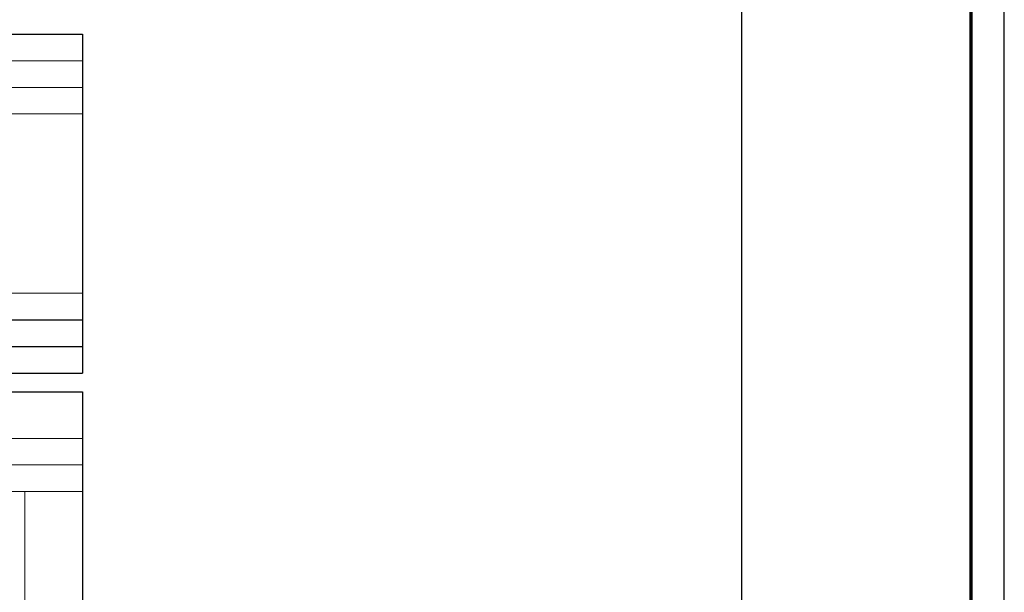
# Model space of a CAD drawing. Extents: x 447288 to 563800, y -194684 to 241749.
# Tile 62 of 91: x 486425 to 501232, y -107875 to -99256. Entities that reach past the tile are written whole.
import ezdxf

# ---------------------------------------------------------------- set-up
doc = ezdxf.new("R2010")
doc.units = 0
doc.header["$LTSCALE"] = 1000
doc.linetypes.add('DASH', pattern=[0.35, 0.25, -0.1])
doc.layers.get('0').update_dxf_attribs({"lineweight": 20})
doc.layers.add('A-ASIS', color=115, linetype='DASH', lineweight=0, plot=False)
doc.layers.add('A-OVER', color=7, linetype='Continuous')
doc.layers.add('PUB_TITLE', color=4, linetype='Continuous')

# ---------------------------------------------------------------- blocks, each defined once
blk = doc.blocks.new('*U101')
at = {"layer": 'A-ASIS', "linetype": 'ByBlock'}
for p, q in [((500, 4900), (6303, 4900)), ((500, 4500), (6303, 4500)), ((500, 4100), (6303, 4100)), ((500, 1400), (6303, 1400))]:
    blk.add_line(p, q, dxfattribs=at)
for points in [[(500, 5300), (500, 1000)], [(4150, 4100), (4150, 1400)], [(4550, 4100), (4550, 1400)], [(4950, 4100), (4950, 1400)]]:
    blk.add_lwpolyline(points, dxfattribs=at)
at = {"layer": 'A-OVER'}
for p, q in [((0, 1000), (6303, 1000)), ((768, 1000), (768, 200)), ((0, 600), (6303, 600))]:
    blk.add_line(p, q, dxfattribs=at)
for points in [[(0, 5300), (6303, 5300)], [(0, 5300), (0, 200)], [(6303, 5300), (6303, 200)], [(0, 200), (6303, 200)]]:
    blk.add_lwpolyline(points, dxfattribs=at)
blk = doc.blocks.new('*U277')
at = {"layer": 'A-ASIS', "linetype": 'ByBlock'}
for p, q in [((500, 4600), (3268, 4600)), ((500, 4200), (3268, 4200)), ((500, 3800), (3268, 3800)), ((500, 1400), (3268, 1400))]:
    blk.add_line(p, q, dxfattribs=at)
for points in [[(500, 5300), (500, 1000)], [(1600, 3800), (1600, 1400)], [(2000, 3800), (2000, 1400)], [(2400, 3800), (2400, 1400)]]:
    blk.add_lwpolyline(points, dxfattribs=at)
at = {"layer": 'A-OVER'}
for p, q in [((0, 1000), (3268, 1000)), ((768, 1000), (768, 200)), ((0, 600), (3268, 600))]:
    blk.add_line(p, q, dxfattribs=at)
for points in [[(0, 5300), (3268, 5300)], [(0, 5300), (0, 200)], [(3268, 5300), (3268, 200)], [(0, 200), (3268, 200)]]:
    blk.add_lwpolyline(points, dxfattribs=at)

msp = doc.modelspace()

# ---------------------------------------------------------------- linework, layer by layer
at = {"layer": 'PUB_TITLE'}
for points in [[(459182.2, -116494), (501232.2, -116494), (501232.2, -86794), (459182.2, -86794)], [(500732.2, -115994), (500732.2, -87294.1), (497282.2, -87294.1), (497282.2, -115994)]]:
    msp.add_lwpolyline(points, close=True, dxfattribs=at)
at = {"layer": 'PUB_TITLE', "const_width": 50}
msp.add_lwpolyline([(460432.2, -115994), (500732.2, -115994), (500732.2, -87294), (460432.2, -87294)], close=True, dxfattribs=at)

# ---------------------------------------------------------------- block references
for name, p in [('*U101', (481067.8, -104775)), ('*U277', (484103.4, -110157.9))]:
    msp.add_blockref(name, p)

doc.saveas('drawing.dxf')
